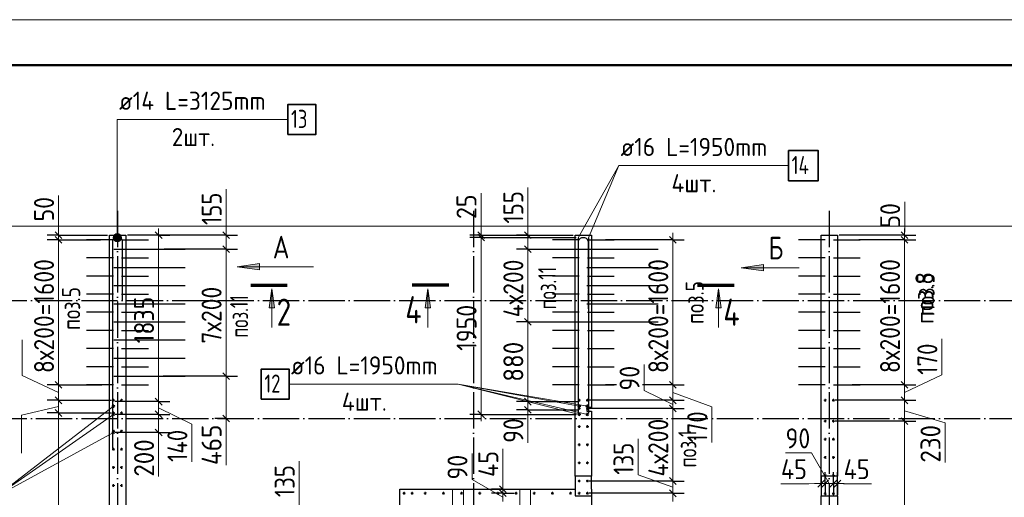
# Model space of a CAD drawing. Header units: millimetres. Extents: x -49773 to 2322955, y -3321 to 58485.
# Tile 33 of 256: x 135792 to 146637, y 35692 to 40958. Entities that reach past the tile are written whole.
import ezdxf

# ---------------------------------------------------------------- set-up
doc = ezdxf.new("R2010")
doc.units = ezdxf.units.MM
for name, pattern in [('______11', [500, 400, -50, 0, -50]), ('______2', [270, 200, -70]), ('______5', [1100, 800, -100, 100, -100])]:
    doc.linetypes.add(name, pattern=pattern)
for name, color, linetype, lineweight in [('Standard', 7, 'Continuous', 25), ('Арм.стержн. вертикальными 1', 22, 'Continuous', 35), ('Арм.стержн.горизонт. 2', 202, 'Continuous', 35), ('Обозначение разреза_ общее', 7, 'Continuous', 25), ('Размерная линия_ общее', 7, 'Continuous', 13), ('Стена_ общее', 7, 'Continuous', 35)]:
    doc.layers.add(name, color=color, linetype=linetype, lineweight=lineweight)
doc.layers.add('Арм.стержн. вертикальными 2', color=7, linetype='Continuous', lineweight=35, true_color=0x006e00)
doc.layers.add('Осевая линия_ общее', color=7, linetype='______5', lineweight=13, true_color=0xa0a0a0)
doc.styles.add('ISOCPEUR', font='txt')

msp = doc.modelspace()

# ---------------------------------------------------------------- hatches: boundary and pattern name
at = {"layer": 'Арм.стержн.горизонт. 2', "linetype": 'Continuous', "lineweight": 13, "transparency": 33554687}
for points in [[(136905.7, 38577.4), (136828.3, 38577.4), (136822, 38554.9)], [(136905.7, 38577.4), (136822, 38554.9), (136912, 38554.9)], [(136905.7, 38577.4), (136828.3, 38577.4), (136822, 38554.9)], [(136905.7, 38577.4), (136822, 38554.9), (136912, 38554.9)], [(136912, 38554.9), (136822, 38554.9), (136828.3, 38532.4)], [(136912, 38554.9), (136822, 38554.9), (136828.3, 38532.4)], [(136889.5, 38593.6), (136844.5, 38593.6), (136828.3, 38577.4)], [(136889.5, 38593.6), (136828.3, 38577.4), (136905.7, 38577.4)], [(136889.5, 38593.6), (136844.5, 38593.6), (136828.3, 38577.4)], [(136889.5, 38593.6), (136828.3, 38577.4), (136905.7, 38577.4)], [(136912, 38554.9), (136828.3, 38532.4), (136905.7, 38532.4)], [(136912, 38554.9), (136828.3, 38532.4), (136905.7, 38532.4)], [(136905.7, 38532.4), (136828.3, 38532.4), (136844.5, 38516.2)], [(136905.7, 38532.4), (136828.3, 38532.4), (136844.5, 38516.2)], [(136844.5, 38593.6), (136889.5, 38593.6), (136867, 38599.9)], [(136844.5, 38593.6), (136889.5, 38593.6), (136867, 38599.9)], [(136905.7, 38532.4), (136844.5, 38516.2), (136889.5, 38516.2)], [(136905.7, 38532.4), (136844.5, 38516.2), (136889.5, 38516.2)], [(136889.5, 38516.2), (136844.5, 38516.2), (136867, 38509.9)], [(136889.5, 38516.2), (136844.5, 38516.2), (136867, 38509.9)]]:
    msp.add_hatch(color=7, dxfattribs=at).paths.add_polyline_path(points)
at = {"layer": 'Обозначение разреза_ общее', "linetype": 'Continuous', "lineweight": 13, "transparency": 33554687}
for points in [[(138434.2, 38198.7), (138189.2, 38233.7), (138434.2, 38268.7)], [(143984.2, 38188.7), (143739.2, 38223.7), (143984.2, 38258.7)], [(138538.9, 37779.4), (138568.9, 37989.4), (138598.9, 37779.4)], [(140257.5, 37779.4), (140287.5, 37989.4), (140317.5, 37779.4)], [(143458.9, 37779.4), (143488.9, 37989.4), (143518.9, 37779.4)]]:
    msp.add_hatch(color=7, dxfattribs=at).paths.add_polyline_path(points, flags=16)

# ---------------------------------------------------------------- linework, layer by layer
at = {"layer": 'Standard', "color": 7, "linetype": 'Continuous', "lineweight": 13, "transparency": 33554687}
msp.add_lwpolyline([(125728.6, -1041.8), (185128.6, -1041.8), (185128.6, 40958.2), (125728.6, 40958.2), (125728.6, -1041.8)], close=True, dxfattribs=at)
at = {"layer": 'Standard', "color": 7, "linetype": 'Continuous', "lineweight": 50, "transparency": 33554687}
msp.add_lwpolyline([(127728.6, 40458.2), (184628.6, 40458.2), (184628.6, -541.8), (127728.6, -541.8), (127728.6, 40458.2)], close=True, dxfattribs=at)
at = {"layer": 'Standard', "color": 254, "linetype": 'Continuous', "lineweight": 13, "true_color": 0xc4c4ff, "transparency": 33554687}
msp.add_lwpolyline([(130070, 22311.9), (172550, 22311.9), (172550, 38681.9), (130070, 38681.9), (130070, 22311.9)], dxfattribs=at)
at = {"layer": 'Арм.стержн. вертикальными 1', "color": 4, "linetype": 'Continuous', "lineweight": 25, "transparency": 33554687}
for p, q in [((136825, 38531.9), (136530, 38531.9)), ((136915, 38531.9), (137210, 38531.9)), ((141955, 38531.9), (141660, 38531.9)), ((142045, 38531.9), (142340, 38531.9)), ((144665, 38531.9), (144370, 38531.9)), ((144755, 38531.9), (145050, 38531.9)), ((136825, 38331.9), (136530, 38331.9)), ((136915, 38331.9), (137210, 38331.9)), ((141955, 38331.9), (141660, 38331.9)), ((142045, 38331.9), (142340, 38331.9)), ((144665, 38331.9), (144370, 38331.9)), ((144755, 38331.9), (145050, 38331.9)), ((136825, 38131.9), (136530, 38131.9)), ((136915, 38131.9), (137210, 38131.9)), ((141955, 38131.9), (141660, 38131.9)), ((142045, 38131.9), (142340, 38131.9)), ((144665, 38131.9), (144370, 38131.9)), ((144755, 38131.9), (145050, 38131.9)), ((136825, 37931.9), (136530, 37931.9)), ((136915, 37931.9), (137210, 37931.9)), ((141955, 37931.9), (141660, 37931.9)), ((142045, 37931.9), (142340, 37931.9)), ((144665, 37931.9), (144370, 37931.9)), ((144755, 37931.9), (145050, 37931.9)), ((136825, 37731.9), (136530, 37731.9)), ((136915, 37731.9), (137210, 37731.9)), ((141955, 37731.9), (141660, 37731.9)), ((142045, 37731.9), (142340, 37731.9)), ((144665, 37731.9), (144370, 37731.9)), ((144755, 37731.9), (145050, 37731.9)), ((136825, 37531.9), (136530, 37531.9)), ((136915, 37531.9), (137210, 37531.9)), ((141955, 37531.9), (141660, 37531.9)), ((142045, 37531.9), (142340, 37531.9)), ((144665, 37531.9), (144370, 37531.9)), ((144755, 37531.9), (145050, 37531.9)), ((136825, 37331.9), (136530, 37331.9)), ((136915, 37331.9), (137210, 37331.9)), ((141955, 37331.9), (141660, 37331.9)), ((142045, 37331.9), (142340, 37331.9)), ((144665, 37331.9), (144370, 37331.9)), ((144755, 37331.9), (145050, 37331.9)), ((136825, 37131.9), (136530, 37131.9)), ((136915, 37131.9), (137210, 37131.9)), ((141955, 37131.9), (141660, 37131.9)), ((142045, 37131.9), (142340, 37131.9)), ((144665, 37131.9), (144370, 37131.9)), ((144755, 37131.9), (145050, 37131.9)), ((136825, 36931.9), (136530, 36931.9)), ((136915, 36931.9), (137210, 36931.9)), ((141955, 36931.9), (141660, 36931.9)), ((142045, 36931.9), (142340, 36931.9)), ((144665, 36931.9), (144370, 36931.9)), ((144755, 36931.9), (145050, 36931.9))]:
    msp.add_line(p, q, dxfattribs=at)
at = {"layer": 'Арм.стержн. вертикальными 1', "color": 4, "linetype": 'Continuous', "lineweight": 50, "transparency": 33554687}
for centre in [(136825, 36761.9), (136915, 36761.9), (141955, 36761.9), (142045, 36761.9), (144665, 36761.9), (144755, 36761.9), (141955, 36671.9), (142045, 36671.9), (136825, 36621.9), (136915, 36621.9), (141955, 36471.9), (142045, 36471.9), (144665, 36531.9), (144755, 36531.9), (136825, 36421.9), (136915, 36421.9), (144665, 36331.9), (144755, 36331.9), (136825, 36221.9), (136915, 36221.9), (141955, 36271.9), (142045, 36271.9), (144665, 36131.9), (144755, 36131.9), (136825, 36021.9), (136915, 36021.9), (141955, 36071.9), (142045, 36071.9), (144665, 35931.9), (144755, 35931.9), (136825, 35821.9), (136915, 35821.9), (141955, 35871.9), (142045, 35871.9), (140025.5, 35736.4), (140115, 35736.4), (140260, 35736.9), (140460, 35736.9), (140660, 35736.9), (140860, 35736.9), (141060, 35736.9), (141260, 35736.9), (141460, 35736.9), (141660, 35736.9), (141860, 35736.9), (141955.5, 35736.4), (142045, 35736.4), (144665, 35731.9), (144755, 35731.9)]:
    msp.add_circle(centre, 5, dxfattribs=at)
at = {"layer": 'Арм.стержн. вертикальными 2', "color": 33, "linetype": 'Continuous', "lineweight": 25, "true_color": 0xf0a546, "transparency": 33554687}
for p, q in [((136830, 38426.9), (137615, 38426.9)), ((142040, 38426.9), (142825, 38426.9)), ((136830, 38226.9), (137615, 38226.9)), ((142040, 38226.9), (142825, 38226.9)), ((136830, 38026.9), (137615, 38026.9)), ((142040, 38026.9), (142825, 38026.9)), ((136830, 37826.9), (137615, 37826.9)), ((142040, 37826.9), (142825, 37826.9)), ((136830, 37626.9), (137615, 37626.9)), ((142040, 37626.9), (142825, 37626.9)), ((136830, 37426.9), (137615, 37426.9)), ((136830, 37226.9), (137615, 37226.9)), ((136830, 37026.9), (137615, 37026.9))]:
    msp.add_line(p, q, dxfattribs=at)
at = {"layer": 'Арм.стержн. вертикальными 2', "color": 7, "linetype": 'Continuous', "lineweight": 13, "transparency": 33554687}
for p, q in [((138760.4, 36939.6), (140620.4, 36939.6)), ((140620.4, 36939.6), (142045, 36696.9)), ((140620.4, 36939.6), (141955, 36696.9)), ((140620.4, 36939.6), (142045, 36606.9)), ((140620.4, 36939.6), (141955, 36606.9)), ((135546.9, 35709.4), (136825, 36696.9)), ((135546.9, 35709.4), (136825, 36606.9)), ((135546.9, 35709.4), (136825, 36406.9))]:
    msp.add_line(p, q, dxfattribs=at)
at = {"layer": 'Арм.стержн. вертикальными 2', "color": 7, "linetype": 'Continuous', "lineweight": 35, "transparency": 33554687}
msp.add_lwpolyline([(138453.7, 36772.9), (138760.4, 36772.9), (138760.4, 37106.2), (138453.7, 37106.2), (138453.7, 36772.9)], dxfattribs=at)
at = {"layer": 'Арм.стержн. вертикальными 2', "color": 5, "linetype": 'Continuous', "lineweight": 50, "true_color": 0x1c1cff, "transparency": 33554687}
for centre in [(136825, 36696.9), (141955, 36696.9), (142045, 36696.9), (136825, 36606.9), (141955, 36606.9), (142045, 36606.9), (136825, 36406.9)]:
    msp.add_circle(centre, 8, dxfattribs=at)
at = {"layer": 'Арм.стержн.горизонт. 2', "color": 7, "linetype": 'Continuous', "lineweight": 13, "transparency": 33554687}
for p, q in [((136867, 39857.2), (138747, 39857.2)), ((136867, 39857.2), (136867, 38554.9)), ((136867, 39857.2), (136867, 38554.9)), ((142391.1, 39348.6), (141944, 38553.9)), ((142391.1, 39348.6), (141944.1, 38553.9)), ((142391.1, 39348.6), (142056, 38553.9)), ((142391.1, 39348.6), (142056, 38553.9)), ((142391.1, 39348.6), (144251.1, 39348.6)), ((136822, 38554.9), (136822, 38554.9)), ((136822, 38554.9), (136822, 38554.9)), ((136867, 38599.9), (136867, 38599.9)), ((136867, 38599.9), (136867, 38599.9)), ((136867, 38509.9), (136867, 38509.9)), ((136867, 38509.9), (136867, 38509.9)), ((136912, 38554.9), (136912, 38554.9)), ((136912, 38554.9), (136912, 38554.9))]:
    msp.add_line(p, q, dxfattribs=at)
at = {"layer": 'Арм.стержн.горизонт. 2', "color": 5, "linetype": 'Continuous', "lineweight": 25, "true_color": 0x1c1cff, "transparency": 33554687}
for p, q in [((141944, 38553.9), (141944, 36619.9)), ((141944.1, 38553.9), (141944.1, 36619.9)), ((142056, 38553.9), (142056, 36619.9)), ((142056, 38553.9), (142056, 36619.9))]:
    msp.add_line(p, q, dxfattribs=at)
at = {"layer": 'Арм.стержн.горизонт. 2', "color": 7, "linetype": 'Continuous', "lineweight": 35, "transparency": 33554687}
for points in [[(138747, 39690.5), (139053.7, 39690.5), (139053.7, 40023.8), (138747, 40023.8), (138747, 39690.5)], [(144261.1, 39182), (144587.8, 39182), (144587.8, 39515.3), (144261.1, 39515.3), (144261.1, 39182)]]:
    msp.add_lwpolyline(points, dxfattribs=at)
at = {"layer": 'Арм.стержн.горизонт. 2', "color": 211, "linetype": 'Continuous', "lineweight": 25, "true_color": 0xff54ff, "transparency": 33554687}
msp.add_lwpolyline([(136925, 37852.9), (136925, 38514.8), (136924, 38522.2), (136921.5, 38529.8), (136917.5, 38536.9), (136912.7, 38542.6), (136907, 38547.4), (136899.9, 38551.4), (136892.3, 38553.9), (136884.8, 38554.9), (136855.2, 38554.9), (136847.7, 38553.9), (136840.1, 38551.4), (136833.1, 38547.4), (136827.3, 38542.6), (136822.5, 38536.9), (136818.6, 38529.8), (136816, 38522.2), (136815, 38514.8), (136815, 36228.9)], dxfattribs=at)
msp.add_lwpolyline([(136925, 37852.9), (136925, 38514.8), (136924, 38522.2), (136921.5, 38529.8), (136917.5, 38536.9), (136912.7, 38542.6), (136907, 38547.4), (136899.9, 38551.4), (136892.3, 38553.9), (136884.8, 38554.9), (136855.2, 38554.9), (136847.7, 38553.9), (136840.1, 38551.4), (136833.1, 38547.4), (136827.3, 38542.6), (136822.5, 38536.9), (136818.6, 38529.8), (136816, 38522.2), (136815, 38514.8), (136815, 36228.9)], dxfattribs=at)
at = {"layer": 'Арм.стержн.горизонт. 2', "color": 5, "linetype": 'Continuous', "lineweight": 25, "true_color": 0x1c1cff, "transparency": 33554687}
msp.add_lwpolyline([(142056, 37769.9), (142056, 38508), (142054.8, 38516.5), (142051.9, 38525.3), (142047.5, 38533.3), (142042, 38539.9), (142035.4, 38545.4), (142027.3, 38549.8), (142018.6, 38552.7), (142010.1, 38553.9), (141989.9, 38553.9), (141981.4, 38552.7), (141972.7, 38549.8), (141964.7, 38545.4), (141958.1, 38539.9), (141952.6, 38533.3), (141948.1, 38525.3), (141945.2, 38516.5), (141944, 38508), (141944, 37769.9)], dxfattribs=at)
msp.add_lwpolyline([(142056, 37769.9), (142056, 38508), (142054.8, 38516.5), (142051.9, 38525.3), (142047.5, 38533.3), (142042, 38539.9), (142035.4, 38545.4), (142027.3, 38549.8), (142018.6, 38552.7), (142010.1, 38553.9), (141989.9, 38553.9), (141981.4, 38552.7), (141972.7, 38549.8), (141964.7, 38545.4), (141958.1, 38539.9), (141952.6, 38533.3), (141948.1, 38525.3), (141945.2, 38516.5), (141944, 38508), (141944, 37769.9)], dxfattribs=at)
at = {"layer": 'Арм.стержн.горизонт. 2', "color": 7, "linetype": 'Continuous', "lineweight": 13, "transparency": 33554687}
msp.add_circle((136867, 38554.9), 45, dxfattribs=at)
msp.add_circle((136867, 38554.9), 45, dxfattribs=at)
at = {"layer": 'Обозначение разреза_ общее', "color": 7, "linetype": 'Continuous', "lineweight": 13, "transparency": 33554687}
for p, q in [((138189.2, 38233.7), (138434.2, 38268.7)), ((138189.2, 38233.7), (139029.2, 38233.7)), ((138189.2, 38233.7), (138189.2, 38233.7)), ((138189.2, 38233.7), (138189.2, 38233.7)), ((138189.2, 38233.7), (138189.2, 38233.7)), ((138434.2, 38198.7), (138189.2, 38233.7)), ((138434.2, 38268.7), (138434.2, 38198.7)), ((138434.2, 38233.7), (138451.7, 38233.7)), ((143739.2, 38223.7), (143984.2, 38258.7)), ((143739.2, 38223.7), (144379.2, 38223.7)), ((143739.2, 38223.7), (143739.2, 38223.7)), ((143739.2, 38223.7), (143739.2, 38223.7)), ((143739.2, 38223.7), (143739.2, 38223.7)), ((143984.2, 38188.7), (143739.2, 38223.7)), ((143984.2, 38258.7), (143984.2, 38188.7)), ((143984.2, 38223.7), (144001.7, 38223.7)), ((138538.9, 37779.4), (138568.9, 37989.4)), ((138568.9, 37989.4), (138568.9, 37565.4)), ((138568.9, 37989.4), (138568.9, 37989.4)), ((138568.9, 37989.4), (138568.9, 37989.4)), ((138568.9, 37989.4), (138568.9, 37989.4)), ((138568.9, 37989.4), (138598.9, 37779.4)), ((140257.5, 37779.4), (140287.5, 37989.4)), ((140287.5, 37989.4), (140287.5, 37565.4)), ((140287.5, 37989.4), (140287.5, 37989.4)), ((140287.5, 37989.4), (140287.5, 37989.4)), ((140287.5, 37989.4), (140287.5, 37989.4)), ((140287.5, 37989.4), (140317.5, 37779.4)), ((143458.9, 37779.4), (143488.9, 37989.4)), ((143488.9, 37989.4), (143488.9, 37565.4)), ((143488.9, 37989.4), (143488.9, 37989.4)), ((143488.9, 37989.4), (143488.9, 37989.4)), ((143488.9, 37989.4), (143488.9, 37989.4)), ((143488.9, 37989.4), (143518.9, 37779.4)), ((138598.9, 37779.4), (138538.9, 37779.4)), ((138568.9, 37779.4), (138568.9, 37764.4)), ((140317.5, 37779.4), (140257.5, 37779.4)), ((140287.5, 37779.4), (140287.5, 37764.4)), ((143518.9, 37779.4), (143458.9, 37779.4)), ((143488.9, 37779.4), (143488.9, 37764.4))]:
    msp.add_line(p, q, dxfattribs=at)
at = {"layer": 'Обозначение разреза_ общее', "color": 7, "linetype": 'Continuous', "lineweight": 70, "transparency": 33554687}
for p, q in [((138338.2, 38029.4), (138740.2, 38029.4)), ((140518.2, 38029.4), (140116.2, 38029.4)), ((143258.2, 38029.4), (143660.2, 38029.4))]:
    msp.add_line(p, q, dxfattribs=at)
at = {"layer": 'Осевая линия_ общее', "color": 253, "linetype": '______11', "lineweight": -3, "true_color": 0xa0a0a0, "transparency": 33554687}
for p, q in [((136870, 38850.4), (136870, 20538.9)), ((140790, 38850.4), (140790, 20538.9)), ((144710, 38850.4), (144710, 20538.9)), ((129970, 37861.9), (173533.9, 37861.9)), ((129970, 36561.9), (173533.9, 36561.9))]:
    msp.add_line(p, q, dxfattribs=at)
at = {"layer": 'Размерная линия_ общее', "color": 7, "linetype": 'Continuous', "lineweight": 13, "transparency": 33554687}
for p, q in [((138066.8, 38694.3), (138066.8, 39090.3)), ((140873.5, 38760.8), (140873.5, 39046.8)), ((141389.6, 38710), (141389.6, 39106)), ((136220.4, 38733.5), (136220.4, 39019.5)), ((145540, 38665.4), (145540, 38951.3)), ((136220.6, 38556.9), (136220.4, 38733.5)), ((140874.4, 38569.4), (140873.5, 38760.8)), ((136220.6, 38581.9), (136220.6, 38656.9)), ((137322.5, 38581.9), (137322.5, 38656.9)), ((138065.7, 38504.4), (138066.8, 38694.3)), ((138065.7, 38581.9), (138065.7, 38656.9)), ((140874.4, 38581.9), (140874.4, 38656.9)), ((141389.7, 38504.4), (141389.6, 38710)), ((141389.7, 38581.9), (141389.7, 38656.9)), ((145538.5, 38556.9), (145540, 38665.4)), ((145538.5, 38581.9), (145538.5, 38656.9)), ((136220.6, 38531.9), (136220.6, 38581.9)), ((136220.6, 36931.9), (136220.6, 38531.9)), ((137322.5, 36746.9), (137322.5, 38581.9)), ((138065.7, 38426.9), (138065.7, 38581.9)), ((140874.4, 38556.9), (140874.4, 38581.9)), ((141389.7, 38426.9), (141389.7, 38581.9)), ((142986, 38531.9), (142986, 38606.9)), ((142986, 36931.9), (142986, 38531.9)), ((145538.5, 38531.9), (145538.5, 38581.9)), ((145538.5, 36931.9), (145538.5, 38531.9)), ((138065.7, 37026.9), (138065.7, 38426.9)), ((141389.7, 37626.9), (141389.7, 38426.9)), ((141389.7, 36746.9), (141389.7, 37626.9)), ((135818.5, 37033.8), (135818.5, 37429.8)), ((145949.9, 37042.9), (145949.9, 37438.9)), ((142669.6, 36869.4), (142669.6, 37155.4)), ((136220.6, 36846.9), (135818.5, 37033.8)), ((138065.7, 36561.9), (138065.7, 37026.9)), ((145538.5, 36846.9), (145949.9, 37042.9)), ((136220.6, 36761.9), (136220.6, 36931.9)), ((142986, 36761.9), (142986, 36931.9)), ((145538.5, 36761.9), (145538.5, 36931.9)), ((138065.7, 36794.4), (138065.9, 36509.6)), ((142986, 36716.9), (142669.6, 36869.4)), ((142986, 36846.9), (143415.8, 36691.4)), ((136220.6, 36691.9), (135812.3, 36596.5)), ((136220.6, 36621.9), (136220.6, 36761.9)), ((137322.5, 36606.9), (137322.5, 36746.9)), ((137322.5, 36676.9), (137689, 36500.2)), ((141389.7, 36656.9), (141389.7, 36746.9)), ((141389.7, 36701.9), (141390, 36578.5)), ((141389.7, 36656.9), (141389.7, 36581.9)), ((142986, 36671.9), (142986, 36761.9)), ((142986, 35871.9), (142986, 36671.9)), ((143415.8, 36691.4), (143415.8, 36295.4)), ((145538.5, 36531.9), (145538.5, 36761.9)), ((135812.3, 36596.5), (135812.3, 36178.5)), ((136220.6, 31021.9), (136220.6, 36621.9)), ((137322.5, 36406.9), (137322.5, 36606.9)), ((138065.7, 36561.9), (138065.7, 36486.9)), ((140874.4, 36606.9), (140874.4, 36531.9)), ((141390, 36578.5), (141390, 36292.5)), ((145538.5, 36646.9), (145984.7, 36515)), ((137322.5, 36506.9), (137322.4, 36360.2)), ((137689, 36500.2), (137689, 36082.2)), ((138065.9, 36509.6), (138065.9, 36047.6)), ((145538.5, 31731.9), (145538.5, 36531.9)), ((145984.7, 36515), (145984.7, 36075)), ((137322.4, 36360.2), (137322.4, 35920.2)), ((137322.5, 36406.9), (137322.5, 36331.9)), ((142603.2, 35941.1), (142603.2, 36337.1)), ((141114.1, 35916.9), (141114.1, 36224.9)), ((140774.4, 35888.3), (140774.4, 36174.3)), ((144513.6, 36182.2), (144227.6, 36182.2)), ((144709.8, 35842.8), (144513.6, 36182.2)), ((138870.4, 35694.2), (138870.4, 36090.2)), ((141113.7, 35759.4), (141114.1, 35916.9)), ((142986, 35804.2), (142603.2, 35941.1)), ((141113.7, 35692.2), (140774.4, 35888.3)), ((141113.7, 35781.9), (141113.7, 35856.9)), ((142986, 35736.4), (142986, 35871.9)), ((144485, 35842.5), (144177, 35842.5)), ((144642.5, 35842.8), (144485, 35842.5)), ((144620, 35842.8), (144545, 35842.8)), ((144665, 35842.8), (144620, 35842.8)), ((144754.5, 35842.8), (144665, 35842.8)), ((144800, 35842.8), (144754.5, 35842.8)), ((144777.3, 35842.8), (144867.7, 35842.2)), ((144800, 35842.8), (144875, 35842.8)), ((144867.7, 35842.2), (145175.7, 35842.2)), ((138870, 35534.4), (138870.4, 35694.2)), ((141113.7, 35736.9), (141113.7, 35781.9)), ((141113.7, 35647.4), (141113.7, 35736.9)), ((142986, 35646.9), (142986, 35736.4))]:
    msp.add_line(p, q, dxfattribs=at)
at = {"layer": 'Размерная линия_ общее', "color": 7, "linetype": 'Continuous', "lineweight": 25, "transparency": 33554687}
for p, q in [((136258.1, 38544.4), (136183.1, 38619.4)), ((137360, 38544.4), (137285, 38619.4)), ((138103.2, 38544.4), (138028.2, 38619.4)), ((140911.9, 38544.4), (140836.9, 38619.4)), ((141427.2, 38544.4), (141352.2, 38619.4)), ((145576, 38544.4), (145501, 38619.4)), ((136258.1, 38494.4), (136183.1, 38569.4)), ((140911.9, 38519.4), (140836.9, 38594.4)), ((143023.5, 38494.4), (142948.5, 38569.4)), ((145576, 38494.4), (145501, 38569.4)), ((138103.2, 38389.4), (138028.2, 38464.4)), ((141427.2, 38389.4), (141352.2, 38464.4)), ((141427.2, 37589.4), (141352.2, 37664.4)), ((138103.2, 36989.4), (138028.2, 37064.4)), ((136258.1, 36894.4), (136183.1, 36969.4)), ((143023.5, 36894.4), (142948.5, 36969.4)), ((145576, 36894.4), (145501, 36969.4)), ((136258.1, 36724.4), (136183.1, 36799.4)), ((137360, 36709.4), (137285, 36784.4)), ((141427.2, 36709.4), (141352.2, 36784.4)), ((143023.5, 36724.4), (142948.5, 36799.4)), ((145576, 36724.4), (145501, 36799.4)), ((136258.1, 36584.4), (136183.1, 36659.4)), ((141427.2, 36619.4), (141352.2, 36694.4)), ((143023.5, 36634.4), (142948.5, 36709.4)), ((137360, 36569.4), (137285, 36644.4)), ((138103.2, 36524.4), (138028.2, 36599.4)), ((140911.9, 36569.4), (140836.9, 36644.4)), ((145576, 36494.4), (145501, 36569.4)), ((137360, 36369.4), (137285, 36444.4)), ((143023.5, 35834.4), (142948.5, 35909.4)), ((141151.2, 35744.4), (141076.2, 35819.4)), ((144657.5, 35880.3), (144582.5, 35805.3)), ((144702.5, 35880.3), (144627.5, 35805.3)), ((144792, 35880.3), (144717, 35805.3)), ((144837.5, 35880.3), (144762.5, 35805.3)), ((141151.2, 35699.4), (141076.2, 35774.4)), ((143023.5, 35698.9), (142948.5, 35773.9))]:
    msp.add_line(p, q, dxfattribs=at)
at = {"layer": 'Размерная линия_ общее', "color": 253, "linetype": 'Continuous', "lineweight": -3, "true_color": 0xa0a0a0, "transparency": 33554687}
for p, q in [((136220.6, 38581.9), (136095.6, 38581.9)), ((136220.6, 38531.9), (136095.6, 38531.9)), ((136220.6, 38581.9), (136345.6, 38581.9)), ((136220.6, 38581.9), (136760, 38581.9)), ((136220.6, 38531.9), (136345.6, 38531.9)), ((136220.6, 38531.9), (136682.6, 38531.9)), ((137322.5, 38581.9), (136980, 38581.9)), ((137322.5, 38581.9), (137197.5, 38581.9)), ((137322.5, 38581.9), (137447.5, 38581.9)), ((138065.7, 38581.9), (137940.7, 38581.9)), ((138065.7, 38581.9), (138190.7, 38581.9)), ((140874.4, 38581.9), (140749.4, 38581.9)), ((140874.4, 38556.9), (140749.4, 38556.9)), ((140874.4, 38581.9), (140999.4, 38581.9)), ((140874.4, 38581.9), (141890, 38581.9)), ((140874.4, 38556.9), (140999.4, 38556.9)), ((140874.4, 38556.9), (141920, 38556.9)), ((141389.7, 38581.9), (141264.7, 38581.9)), ((141389.7, 38581.9), (141514.7, 38581.9)), ((141389.7, 38581.9), (141890, 38581.9)), ((142986, 38531.9), (142245.3, 38531.9)), ((142986, 38531.9), (142861, 38531.9)), ((142986, 38531.9), (143111, 38531.9)), ((145538.5, 38581.9), (145413.5, 38581.9)), ((145538.5, 38531.9), (145413.5, 38531.9)), ((145538.5, 38581.9), (145663.5, 38581.9)), ((145538.5, 38531.9), (145663.5, 38531.9)), ((138065.7, 38426.9), (137940.7, 38426.9)), ((138065.7, 38426.9), (138190.7, 38426.9)), ((141389.7, 38426.9), (141264.7, 38426.9)), ((141389.7, 38426.9), (141514.7, 38426.9)), ((141389.7, 38426.9), (142154.6, 38426.9)), ((141389.7, 37626.9), (141264.7, 37626.9)), ((141389.7, 37626.9), (141514.7, 37626.9)), ((141389.7, 37626.9), (142159, 37626.9)), ((138065.7, 37026.9), (137940.7, 37026.9)), ((138065.7, 37026.9), (138190.7, 37026.9)), ((136220.6, 36931.9), (136095.6, 36931.9)), ((136220.6, 36931.9), (136345.6, 36931.9)), ((136220.6, 36931.9), (136695.5, 36931.9)), ((142366.6, 36931.9), (142245.3, 36931.9)), ((142986, 36931.9), (142861, 36931.9)), ((142986, 36931.9), (143111, 36931.9)), ((145538.5, 36931.9), (145413.5, 36931.9)), ((145538.5, 36931.9), (145663.5, 36931.9)), ((136220.6, 36761.9), (136095.6, 36761.9)), ((136220.6, 36761.9), (136345.6, 36761.9)), ((136220.6, 36761.9), (136805, 36761.9)), ((137322.5, 36746.9), (137197.5, 36746.9)), ((137322.5, 36746.9), (137447.5, 36746.9)), ((141389.7, 36746.9), (141264.7, 36746.9)), ((141389.7, 36656.9), (141264.7, 36656.9)), ((141389.7, 36746.9), (141514.7, 36746.9)), ((141389.7, 36746.9), (141935, 36746.9)), ((141389.7, 36656.9), (141514.7, 36656.9)), ((141389.7, 36656.9), (141935, 36656.9)), ((142986, 36761.9), (142861, 36761.9)), ((142986, 36671.9), (142861, 36671.9)), ((142986, 36761.9), (143111, 36761.9)), ((142986, 36671.9), (143111, 36671.9)), ((145538.5, 36761.9), (145413.5, 36761.9)), ((145538.5, 36761.9), (145663.5, 36761.9)), ((136220.6, 36621.9), (136095.6, 36621.9)), ((136220.6, 36621.9), (136345.6, 36621.9)), ((136220.6, 36621.9), (136805, 36621.9)), ((137322.5, 36606.9), (137197.5, 36606.9)), ((137322.5, 36606.9), (137447.5, 36606.9)), ((138065.7, 36561.9), (137940.7, 36561.9)), ((138065.7, 36561.9), (138190.7, 36561.9)), ((140874.4, 36606.9), (140749.4, 36606.9)), ((140874.4, 36606.9), (140999.4, 36606.9)), ((140874.4, 36606.9), (141920, 36606.9)), ((145538.5, 36531.9), (145413.5, 36531.9)), ((145538.5, 36531.9), (145663.5, 36531.9)), ((137322.5, 36406.9), (137197.5, 36406.9)), ((137322.5, 36406.9), (137447.5, 36406.9)), ((144620, 35842.8), (144620, 35967.8)), ((144665, 35842.8), (144665, 35967.8)), ((144754.5, 35842.8), (144754.5, 35967.8)), ((144800, 35842.8), (144800, 35967.8)), ((142986, 35871.9), (142861, 35871.9)), ((142986, 35871.9), (143111, 35871.9)), ((144620, 35842.8), (144620, 35717.8)), ((144620, 35842.8), (144620, 35816)), ((144665, 35842.8), (144665, 35717.8)), ((144754.5, 35842.8), (144754.5, 35717.8)), ((144800, 35842.8), (144800, 35717.8)), ((144800, 35842.8), (144800, 35816)), ((141113.7, 35781.9), (140988.7, 35781.9)), ((141113.7, 35736.9), (140988.7, 35736.9)), ((141113.7, 35781.9), (141238.7, 35781.9)), ((141113.7, 35781.9), (141140.5, 35781.9)), ((141113.7, 35736.9), (141238.7, 35736.9)), ((142986, 35736.4), (142861, 35736.4)), ((142986, 35736.4), (143111, 35736.4))]:
    msp.add_line(p, q, dxfattribs=at)
for points in [[(138065.7, 38581.9), (138049.8, 38581.9), (138049.8, 38581.9), (136980, 38581.9)], [(145538.5, 38581.9), (145523, 38581.9), (145523, 38581.9), (144820, 38581.9)], [(145538.5, 38531.9), (145523, 38531.9), (145523, 38531.9), (145033.9, 38531.9)], [(138065.7, 38426.9), (138049.7, 38426.9), (138049.7, 38426.9), (137384.1, 38426.9)], [(138065.7, 37026.9), (138049.2, 37026.9), (138049.2, 37026.9), (138048.7, 37026.9), (138048.7, 37026.9), (137373.9, 37026.9)], [(142986, 36931.9), (142969, 36931.9), (142969, 36931.9), (142652.6, 36931.9)], [(145538.5, 36931.9), (145522.6, 36931.9), (145522.6, 36931.9), (145521.5, 36931.9), (145521.5, 36931.9), (144961.2, 36931.9)], [(137322.5, 36746.9), (137305.5, 36746.9), (137305.5, 36746.9), (136845, 36746.9)], [(142986, 36761.9), (142969, 36761.9), (142969, 36761.9), (142656.4, 36761.9), (142656.4, 36761.9), (142065, 36761.9)], [(142986, 36671.9), (142969, 36671.9), (142969, 36671.9), (142661.1, 36671.9), (142661.1, 36671.9), (142065, 36671.9)], [(145538.5, 36761.9), (145522.5, 36761.9), (145522.5, 36761.9), (145521.5, 36761.9), (145521.5, 36761.9), (144775, 36761.9)], [(137322.5, 36606.9), (137305.4, 36606.9), (137305.4, 36606.9), (136845, 36606.9)], [(138065.7, 36561.9), (138049.1, 36561.9), (138049.1, 36561.9), (138048.8, 36561.9), (138048.8, 36561.9), (138011.3, 36561.9)], [(145538.5, 36531.9), (145522.5, 36531.9), (145522.5, 36531.9), (145521.5, 36531.9), (145521.5, 36531.9), (144775, 36531.9)], [(137322.5, 36406.9), (137305.4, 36406.9), (137305.4, 36406.9), (136845, 36406.9)], [(142986, 35871.9), (142969, 35871.9), (142969, 35871.9), (142969, 35871.9), (142969, 35871.9), (142702.3, 35871.9), (142702.3, 35871.9), (142588.9, 35871.9), (142588.9, 35871.9), (142065, 35871.9)], [(144665, 35842.8), (144665, 35859.3), (144665, 35859.3), (144665, 35876.5)], [(144754.5, 35842.8), (144754.5, 35859.2), (144754.5, 35859.2), (144754.5, 35876.5)], [(141113.7, 35736.9), (141097.1, 35736.9), (141097.1, 35736.9), (141080, 35736.9)], [(142986, 35736.4), (142969, 35736.4), (142969, 35736.4), (142969, 35736.4), (142969, 35736.4), (142709.3, 35736.4), (142709.3, 35736.4), (142598.8, 35736.4), (142598.8, 35736.4), (142065, 35736.4)]]:
    msp.add_lwpolyline(points, dxfattribs=at)
at = {"layer": 'Размерная линия_ общее', "color": 7, "linetype": 'Continuous', "lineweight": 13, "transparency": 33554687}
msp.add_lwpolyline([(140874.4, 36606.9), (140874.4, 37200.4), (140874.4, 37200.4), (140874.4, 38556.9)], dxfattribs=at)
at = {"layer": 'Стена_ общее', "color": 7, "linetype": 'Continuous', "lineweight": 25, "transparency": 33554687}
for p, q in [((136780, 36761.9), (136780, 38581.9)), ((136780, 38581.9), (136960, 38581.9)), ((136960, 38581.9), (136960, 36761.9)), ((141910, 35926.9), (141910, 38581.9)), ((141910, 38581.9), (142090, 38581.9)), ((142090, 38581.9), (142090, 36681.9)), ((144620, 36761.9), (144620, 38581.9)), ((144620, 38581.9), (144800, 38581.9)), ((144800, 38581.9), (144800, 36761.9)), ((136780, 30981.9), (136780, 36761.9)), ((136960, 36761.9), (136960, 30981.9)), ((142040, 36681.9), (142040, 36641.9)), ((142090, 36681.9), (142040, 36681.9)), ((144620, 35926.9), (144620, 36761.9)), ((144800, 36761.9), (144800, 35926.9)), ((142040, 36641.9), (142090, 36641.9)), ((142090, 36641.9), (142090, 35926.9)), ((141910, 35926.9), (141910, 35781.9)), ((142090, 35926.9), (141910, 35926.9)), ((142090, 35781.9), (142090, 35926.9)), ((144620, 35926.9), (144620, 35706.9)), ((144800, 35926.9), (144620, 35926.9)), ((144800, 35706.9), (144800, 35926.9)), ((139980, 35601.9), (139980, 35781.9)), ((139980, 35781.9), (141910, 35781.9)), ((141910, 35781.9), (141910, 35706.9)), ((141910, 35706.9), (142090, 35706.9)), ((142090, 35781.9), (142090, 35706.9)), ((142090, 35706.9), (142090, 35601.9)), ((144620, 31661.9), (144620, 35706.9)), ((144620, 35706.9), (144800, 35706.9)), ((144800, 35706.9), (144800, 30981.9))]:
    msp.add_line(p, q, dxfattribs=at)
at = {"layer": 'Стена_ общее', "color": 253, "linetype": '______2', "lineweight": 18, "true_color": 0xababab, "transparency": 33554687}
for p, q in [((140560, 35781.9), (140560, 35601.9)), ((140680, 35601.9), (140680, 35781.9)), ((141300, 35781.9), (141300, 35601.9)), ((141420, 35601.9), (141420, 35781.9))]:
    msp.add_line(p, q, dxfattribs=at)

# ---------------------------------------------------------------- texts
at = {"layer": 'Standard', "color": 7, "linetype": 'Continuous', "lineweight": 18, "transparency": 33554687, "char_height": 200, "attachment_point": 7, "rotation": 90, "style": 'ISOCPEUR'}
for s, insert, width in [('\\W0.71;поз.11', (141702.7, 37764.1), 628.614), ('\\W0.94;поз.8', (145858.3, 37602.3), 703.224), ('\\W0.78;поз.5', (145869.6, 37690.4), 586.022), ('\\W0.78;поз.5', (136459.1, 37537.2), 586.022), ('\\W0.78;поз.5', (143327.3, 37603.9), 586.015), ('\\W0.71;поз.11', (138309.2, 37451.2), 628.614), ('\\W0.73;поз.1', (143245.9, 36021), 547.668)]:
    msp.add_mtext(s, dxfattribs=dict(at, insert=insert, width=width))
at = {"layer": 'Арм.стержн. вертикальными 2', "color": 7, "linetype": 'Continuous', "lineweight": 25, "transparency": 33554687, "char_height": 200, "attachment_point": 7, "style": 'ISOCPEUR'}
for s, insert, width in [('\\W0.94;ø16 L=1950mm ', (138780.4, 37046.2), 1913.065), ('\\W0.75;12', (138487.1, 36846.2), 314.851), ('\\W0.95;4шт. ', (139340.4, 36646.2), 794.38)]:
    msp.add_mtext(s, dxfattribs=dict(at, insert=insert, width=width))
at = {"layer": 'Арм.стержн.горизонт. 2', "color": 7, "linetype": 'Continuous', "lineweight": 25, "transparency": 33554687, "char_height": 200, "attachment_point": 7, "style": 'ISOCPEUR'}
for s, insert, width in [('\\W0.94;ø14 L=3125mm ', (136887, 39963.8), 1933.168), ('\\W0.75;13', (138780.4, 39763.8), 314.851), ('\\W0.94;2шт. ', (137467, 39563.8), 774.186), ('\\W0.94;ø16 L=1950mm ', (142411.1, 39455.3), 1913.071), ('\\W0.76;14', (144294.5, 39255.3), 336.373), ('\\W0.95;4шт. ', (142971.1, 39055.3), 794.387)]:
    msp.add_mtext(s, dxfattribs=dict(at, insert=insert, width=width))
at = {"layer": 'Обозначение разреза_ общее', "color": 7, "linetype": 'Continuous', "lineweight": 25, "transparency": 33554687, "attachment_point": 7, "style": 'ISOCPEUR'}
for s, insert, char_height, width in [('\\W0.82;А', (138579.9, 38325.4), 250, 327.211), ('\\W0.80;Б', (144039.9, 38315.4), 250, 299.854), ('\\W0.78;2', (138622.2, 37582.7), 300, 326.426), ('\\W0.80;4', (140039.1, 37609.8), 300, 359.83), ('\\W0.80;4', (143542.2, 37582.7), 300, 359.83)]:
    msp.add_mtext(s, dxfattribs=dict(at, insert=insert, char_height=char_height, width=width))
at = {"layer": 'Размерная линия_ общее', "color": 7, "linetype": 'Continuous', "lineweight": 25, "transparency": 33554687, "char_height": 220, "attachment_point": 7, "rotation": 90, "style": 'ISOCPEUR'}
for s, insert, width in [('\\W0.83;155', (138016.8, 38694.3), 508.571), ('\\W0.83;155', (141339.6, 38710), 508.571), ('\\W0.87;50', (136170.4, 38733.5), 403.924), ('\\W0.87;25', (140823.5, 38760.8), 403.924), ('\\W0.87;50', (145490, 38665.4), 403.924), ('\\W0.86;8х200=1600', (136170.6, 37061.9), 1453.365), ('\\W0.86;8х200=1600', (142936, 37061.9), 1453.365), ('\\W0.86;8х200=1600', (145488.5, 37061.9), 1453.365), ('\\W0.86;4х200', (141339.7, 37676.9), 814.158), ('\\W0.86;7х200', (138015.7, 37386.9), 793.971), ('\\W0.87;1835', (137272.5, 37389.4), 666.903), ('\\W0.87;1950', (140824.4, 37306.9), 666.903), ('\\W0.83;170', (145899.8, 37042.9), 508.571), ('\\W0.91;880', (141339.7, 36966.9), 561.988), ('\\W0.87;90', (142619.6, 36869.4), 403.924), ('\\W0.83;170', (143365.8, 36295.4), 508.571), ('\\W0.87;90', (141340, 36292.5), 403.94), ('\\W0.86;4х200', (142936, 35921.9), 814.144), ('\\W0.83;140', (137639, 36082.2), 531.411), ('\\W0.92;465', (138015.9, 36047.6), 584.446), ('\\W0.91;230', (145934.7, 36075), 561.996), ('\\W0.91;200', (137272.4, 35920.2), 561.988), ('\\W0.83;135', (142553.2, 35941.1), 508.571), ('\\W0.87;90', (140724.4, 35888.3), 403.932), ('\\W0.88;45', (141064.1, 35916.9), 426.797), ('\\W0.83;135', (138820.4, 35694.2), 508.571)]:
    msp.add_mtext(s, dxfattribs=dict(at, insert=insert, width=width))
at = {"layer": 'Размерная линия_ общее', "color": 7, "linetype": 'Continuous', "lineweight": 25, "transparency": 33554687, "char_height": 220, "attachment_point": 7, "style": 'ISOCPEUR'}
for s, insert, width in [('\\W0.87;90', (144227.6, 36232.2), 403.924), ('\\W0.88;45', (144177, 35892.5), 426.789), ('\\W0.88;45', (144867.7, 35892.2), 426.797)]:
    msp.add_mtext(s, dxfattribs=dict(at, insert=insert, width=width))

doc.saveas('drawing.dxf')
